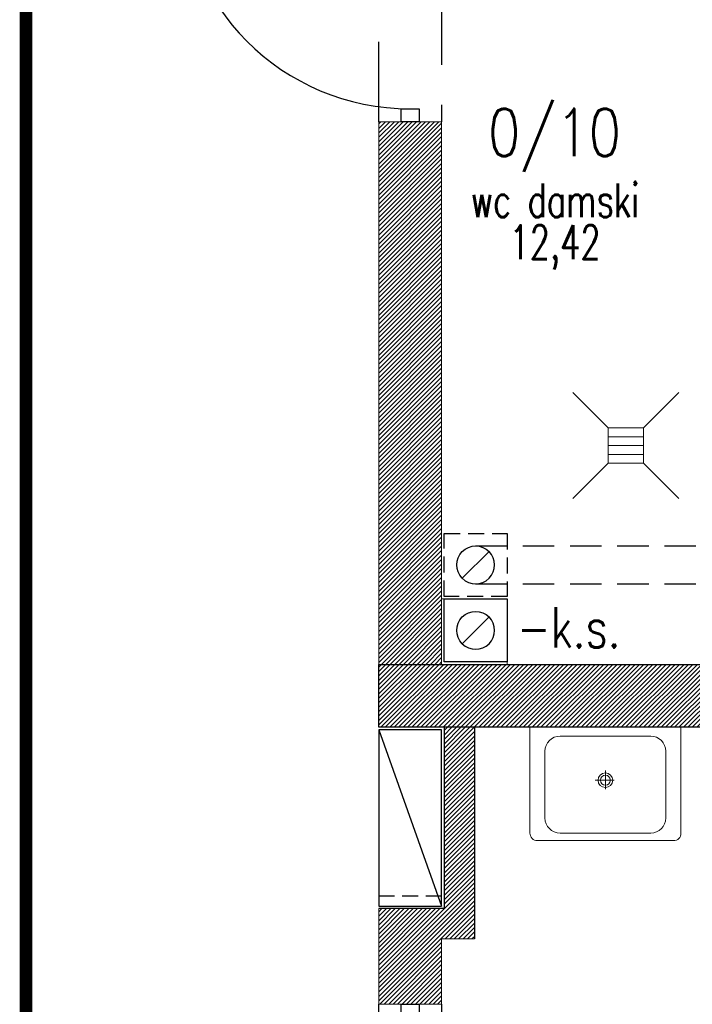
# Model space of a CAD drawing. Header units: inches. Extents: x 27484 to 71626, y -45113 to 39.
# Tile 6 of 256: x 33470 to 33737, y -40388 to -39997. Entities that reach past the tile are written whole.
import ezdxf
from ezdxf.enums import TextEntityAlignment as Align

# ---------------------------------------------------------------- set-up
doc = ezdxf.new("R2010")
doc.units = ezdxf.units.IN
doc.header["$LTSCALE"] = 50
doc.header["$MEASUREMENT"] = 0
for name, pattern in [('DASHED', [0.75, 0.5, -0.25]), ('DASHED2', [9.525, 6.35, -3.175]), ('HIDDEN', [0.375, 0.25, -0.125])]:
    doc.linetypes.add(name, pattern=pattern)
for name, color, linetype in [('_sciany nowe', 5, 'Continuous'), ('_widok', 1, 'Continuous'), ('A-rdzenie zelbetowe', 6, 'Continuous'), ('B-IWE', 2, 'Continuous'), ('B-IWE-KAN', 7, 'Continuous'), ('przebicia w scianach', 2, 'HIDDEN'), ('R-MET-IWE', 2, 'Continuous'), ('R-MET-POM-OPIS', 7, 'Continuous'), ('R-MET-POM-OPIS-NR', 2, 'Continuous'), ('R-MET-POM-OPIS-POM', 7, 'Continuous'), ('rz_wentylacja', 10, 'Continuous'), ('S-DRZ-', 7, 'Continuous'), ('S-DRZ-O', 7, 'Continuous'), ('S-DRZ-SKRZYD', 5, 'Continuous'), ('S-DRZ-WEGAR', 7, 'Continuous')]:
    doc.layers.add(name, color=color, linetype=linetype)
for name, color, linetype, lineweight in [('A-ARMATURA', 45, 'Continuous', 5), ('A-obwiednia proj.', 4, 'Continuous', 50), ('A-PRZERYW', 7, 'DASHED2', 18), ('A-SCIANY', 5, 'Continuous', 18), ('A-ść. istn.', 8, 'Continuous', 0), ('mat', 7, 'Continuous', 9), ('R-MET-DRZ', 7, 'Continuous', 15)]:
    doc.layers.add(name, color=color, linetype=linetype, lineweight=lineweight)
doc.styles.add('MET_POM', font='simplex.shx')
doc.styles.get("Standard").update_dxf_attribs({"font": 'romans.shx'})

# ---------------------------------------------------------------- blocks, each defined once
blk = doc.blocks.new('D90-L-DL')
at = {"layer": 'S-DRZ-'}
blk.add_arc((-45, 0), 90, 270, 0, dxfattribs=at)
at = {"layer": 'S-DRZ-O'}
blk.add_line((0, 15.12), (0, -15.12), dxfattribs=at)
at = {"layer": 'S-DRZ-SKRZYD'}
blk.add_line((-45, 0), (-45, -90), dxfattribs=at)
at = {"layer": 'S-DRZ-WEGAR'}
for points in [[(-50, -3.5), (-45, -3.5), (-45, 3.5), (-50, 3.5)], [(45, 3.5), (50, 3.5), (50, -3.5), (45, -3.5)]]:
    blk.add_lwpolyline(points, close=True, dxfattribs=at)
blk = doc.blocks.new('KRAT')
for p, q in [((-7, 7), (-21, 21)), ((7, 7), (21, 21)), ((7, 3.5), (-7, 3.5)), ((7, 0), (-7, 0)), ((7, -3.5), (-7, -3.5)), ((-7, -7), (-21, -21)), ((7, -7), (21, -21))]:
    blk.add_line(p, q)
blk.add_lwpolyline([(7, -7), (7, 7), (-7, 7), (-7, -7)], close=True)
blk = doc.blocks.new('A$C0B567CFF')
at = {"layer": 'A-ARMATURA'}
for p, q in [((-300, 0), (300, 0)), ((300, 0), (300, -420)), ((-300, 0), (-300, -420)), ((180, -35), (-180, -35)), ((-240, -95), (-240, -360)), ((240, -95), (240, -360)), ((0, -246.3), (0, -171.9)), ((-34.2, -209.8), (41.1, -210)), ((0, -420), (-180, -420)), ((180, -420), (0, -420)), ((-270, -450), (270, -450))]:
    blk.add_line(p, q, dxfattribs=at)
for radius in [29.1, 19.7]:
    blk.add_circle((0, -210), radius, dxfattribs=at)
for centre, radius, start, end in [((-180, -95), 60, 90, 180), ((180, -95), 60, 0, 90), ((-180, -360), 60, 180, 270), ((180, -360), 60, 270, 0), ((-272.7, -422.7), 27.4, 174.3468, 275.6532), ((270.1, -420.1), 29.9, 269.8482, 0.1518)]:
    blk.add_arc(centre, radius, start, end, dxfattribs=at)
blk = doc.blocks.new('A$C1E9A6502')
at = {"layer": 'A-ARMATURA', "xscale": 0.09999999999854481, "yscale": 0.09999999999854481, "zscale": 0.1, "rotation": 269.9999999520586}
blk.add_blockref('A$C0B567CFF', (21, -30), dxfattribs=at)
blk = doc.blocks.new('MPOM0239')
at = {"layer": 'R-MET-POM-OPIS', "style": 'MET_POM', "width": 0.7}
for tag, p in [('POS', (0, -0.225)), ('ARE', (0, -0.4898))]:
    blk.add_attdef(tag, text='', height=0.2, dxfattribs=at).set_placement(p, align=Align.CENTER)
at = {"layer": 'R-MET-POM-OPIS', "style": 'MET_POM', "width": 0.7, "flags": 1}
blk.add_attdef('UNI', (0.2464, -0.4898), '', height=0.2, dxfattribs=at)
at = {"layer": 'R-MET-POM-OPIS-NR', "style": 'MET_POM', "width": 0.8}
blk.add_attdef('NR', text='', height=0.2, dxfattribs=at).set_placement((-0.0028, 0.269), align=Align.CENTER)
at = {"layer": 'R-MET-POM-OPIS-POM', "style": 'MET_POM', "width": 0.7}
blk.add_attdef('POM', text='', height=0.2, dxfattribs=at).set_placement((0, 0.0223), align=Align.CENTER)
blk = doc.blocks.new('IWE0W')
at = {"layer": 'B-IWE-KAN'}
blk.add_lwpolyline([(0.854, 0.854, -1), (0.146, 0.146), (0.854, 0.854, 1), (0.146, 0.146)], format="xyb", dxfattribs=at)
blk = doc.blocks.new('IWE0W011')
at = {"layer": 'B-IWE'}
blk.add_lwpolyline([(0, 0), (25, 0), (25, 25), (0, 25), (0, 0)], dxfattribs=at)
at = {"xscale": 15, "yscale": 15, "zscale": 15}
blk.add_blockref('IWE0W', (5, 5), dxfattribs=at)
at = {"layer": 'R-MET-IWE', "width": 0.75}
blk.add_attdef('NR', text='', height=9.5, dxfattribs=at).set_placement((12.5, 37), align=Align.MIDDLE)

msp = doc.modelspace()

# ---------------------------------------------------------------- hatches: boundary and pattern name
at = {"layer": 'A-ść. istn.', "ltscale": 0.1}
h = msp.add_hatch(dxfattribs=at)
h.set_pattern_fill('ANSI31', color=256, scale=10)
h.paths.add_polyline_path([(33624.98246, -40037.09555), (33621.41246, -40037.09555), (33612.48246, -40037.09555), (33612.48246, -40252.59555), (33624.98246, -40252.59555)])
h.paths.add_polyline_path([(33637.48246, -40037.09555), (33624.98246, -40037.09555), (33624.98246, -40252.59555), (33637.48246, -40252.59555), (33637.48246, -40226.59555)])
h = msp.add_hatch(dxfattribs=at)
h.set_pattern_fill('ANSI31', color=256, scale=10)
h.paths.add_polyline_path([(33612.48246, -40252.59555), (34027.48246, -40252.59555), (34027.48246, -40277.59555), (33612.48246, -40277.59555)])
h = msp.add_hatch(dxfattribs=at)
h.set_pattern_fill('ANSI31', color=256, scale=10)
h.paths.add_polyline_path([(33650.48246, -40277.59555), (33638.48246, -40277.59555), (33638.48246, -40349.59555), (33624.98246, -40349.59555), (33624.98246, -40387.59555), (33628.55246, -40387.59555), (33637.48246, -40387.59555), (33637.48246, -40361.59555), (33650.48246, -40361.59555)])
h.paths.add_polyline_path([(33624.98246, -40349.59555), (33612.48246, -40349.59555), (33612.48246, -40387.59555), (33624.98246, -40387.59555)])

# ---------------------------------------------------------------- linework, layer by layer
at = {"layer": '_sciany nowe'}
for p, q in [((33638.48246, -40277.59555), (33612.48246, -40277.59555)), ((33638.48246, -40277.59555), (33638.48246, -40349.59555)), ((33650.48246, -40277.59555), (33650.48246, -40361.59555)), ((33638.48246, -40349.59555), (33612.48246, -40349.59555))]:
    msp.add_line(p, q, dxfattribs=at)
at = {"layer": '_widok'}
msp.add_line((33612.48246, -40278.59555), (33637.48246, -40348.59555), dxfattribs=at)
msp.add_lwpolyline([(33637.48246, -40348.59555), (33637.48246, -40278.59555), (33612.48246, -40278.59555), (33612.48246, -40348.59555)], close=True, dxfattribs=at)
at = {"layer": 'A-obwiednia proj.', "linetype": 'DASHED', "lineweight": 50, "const_width": 5}
msp.add_lwpolyline([(33472.36538, -39211.59555), (35122.96815, -39211.59555), (35122.96815, -41318.59555), (33472.36538, -41318.59555)], close=True, dxfattribs=at)
at = {"layer": 'A-PRZERYW', "lineweight": -3, "ltscale": 0.1}
for p, q in [((33612.48246, -40037.09555), (33612.48246, -39935.09555)), ((33637.48246, -39935.09555), (33637.48246, -40037.09555)), ((33612.48246, -40489.59555), (33612.48246, -40387.59555)), ((33637.48246, -40387.59555), (33637.48246, -40489.59555))]:
    msp.add_line(p, q, dxfattribs=at)
at = {"layer": 'A-rdzenie zelbetowe', "ltscale": 0.1}
msp.add_lwpolyline([(33612.48246, -40252.59555), (34027.48246, -40252.59555), (34027.48246, -40277.59555), (33612.48246, -40277.59555)], close=True, dxfattribs=at)
at = {"layer": 'A-SCIANY', "ltscale": 3}
for p, q in [((33786.48246, -40252.59555), (33638.48246, -40252.59555)), ((33638.48246, -40277.59555), (33637.48246, -40277.59555)), ((34002.48246, -40277.59555), (33650.48246, -40277.59555)), ((33650.48246, -40361.59555), (33637.48246, -40361.59555)), ((33637.48246, -40361.59555), (33637.48246, -40387.59555))]:
    msp.add_line(p, q, dxfattribs=at)
for points in [[(33612.48246, -40277.59555), (33612.48246, -40037.09555)], [(33612.48246, -40037.09555), (33637.48246, -40037.09555), (33637.48246, -40226.59555)], [(33637.48246, -40226.59555), (33663.48246, -40226.59555), (33663.48246, -40252.59555)], [(33637.48246, -40387.59555), (33612.48246, -40387.59555), (33612.48246, -40349.59555)]]:
    msp.add_lwpolyline(points, dxfattribs=at)
at = {"layer": 'mat', "ltscale": 0.1}
msp.add_line((33637.48246, -40226.59555), (33637.48246, -40252.59555), dxfattribs=at)
at = {"layer": 'przebicia w scianach', "ltscale": 0.5}
msp.add_line((33637.48246, -40344.59555), (33612.48246, -40344.59555), dxfattribs=at)
at = {"layer": 'rz_wentylacja', "linetype": 'DASHED2', "ltscale": 0.02}
msp.add_lwpolyline([(33638.48246, -40200.59555), (33663.48246, -40200.59555), (33663.48246, -40225.59555), (33638.48246, -40225.59555)], close=True, dxfattribs=at)
at = {"layer": 'rz_wentylacja', "linetype": 'DASHED', "ltscale": 0.5}
for points in [[(33650.98246, -40205.59555), (33798.48246, -40205.59555)], [(33650.98246, -40220.59555), (33798.48246, -40220.59555)]]:
    msp.add_lwpolyline(points, dxfattribs=at)

# ---------------------------------------------------------------- block references
at = {"extrusion": (0, 0, -1), "xscale": 15, "yscale": 15, "zscale": -15, "rotation": 270}
msp.add_blockref('IWE0W', (-33658.48246, -40205.59555), dxfattribs=at)
at = {"layer": 'A-ARMATURA', "lineweight": -3}
msp.add_blockref('KRAT', (33710.63542, -40165.7017), dxfattribs=at)
at = {"layer": 'A-ARMATURA', "lineweight": -3, "xscale": -1, "rotation": 270}
msp.add_blockref('A$C1E9A6502', (33732.52401, -40298.59555), dxfattribs=at)
at = {"layer": 'R-MET-DRZ', "extrusion": (0, 0, -1), "yscale": 1.019999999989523, "zscale": -1.019999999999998}
for p, xscale, rotation in [((-33624.98246, -39986.09555), -1.020000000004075, 90), ((-33624.98246, -40438.59555), 1.020000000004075, 270)]:
    msp.add_blockref('D90-L-DL', p, dxfattribs=dict(at, xscale=xscale, rotation=rotation))
at = {"layer": 'R-MET-POM-OPIS'}
ref = msp.add_blockref('MPOM0239', (33682.5114, -40076.55097), dxfattribs=dict(at, xscale=67.20000000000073, yscale=67.20000000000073, zscale=67.20000000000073))
ref.add_attrib('NR', '0/10', dxfattribs={"layer": 'R-MET-POM-OPIS-NR', "height": 18.816, "style": 'MET_POM', "width": 0.8}).set_placement((33682.32106, -40050.75472), align=Align.CENTER)
ref.add_attrib('ARE', '12,42', dxfattribs={"height": 13.44, "style": 'MET_POM', "width": 0.7}).set_placement((33682.5114, -40091.6692), align=Align.CENTER)
ref.add_attrib('POM', 'wc damski', dxfattribs={"layer": 'R-MET-POM-OPIS-POM', "height": 13.44, "style": 'MET_POM', "width": 0.7}).set_placement((33682.5114, -40075.05092), align=Align.CENTER)
at = {"layer": 'rz_wentylacja'}
ref = msp.add_blockref('IWE0W011', (33663.48246, -40226.59555), dxfattribs=dict(at, xscale=-1, rotation=90))
ref.add_attrib('NR', '-k.s.', (33667.38769, -40245.95124), dxfattribs={"layer": 'R-MET-IWE', "height": 16, "width": 0.75})

doc.saveas('drawing.dxf')
